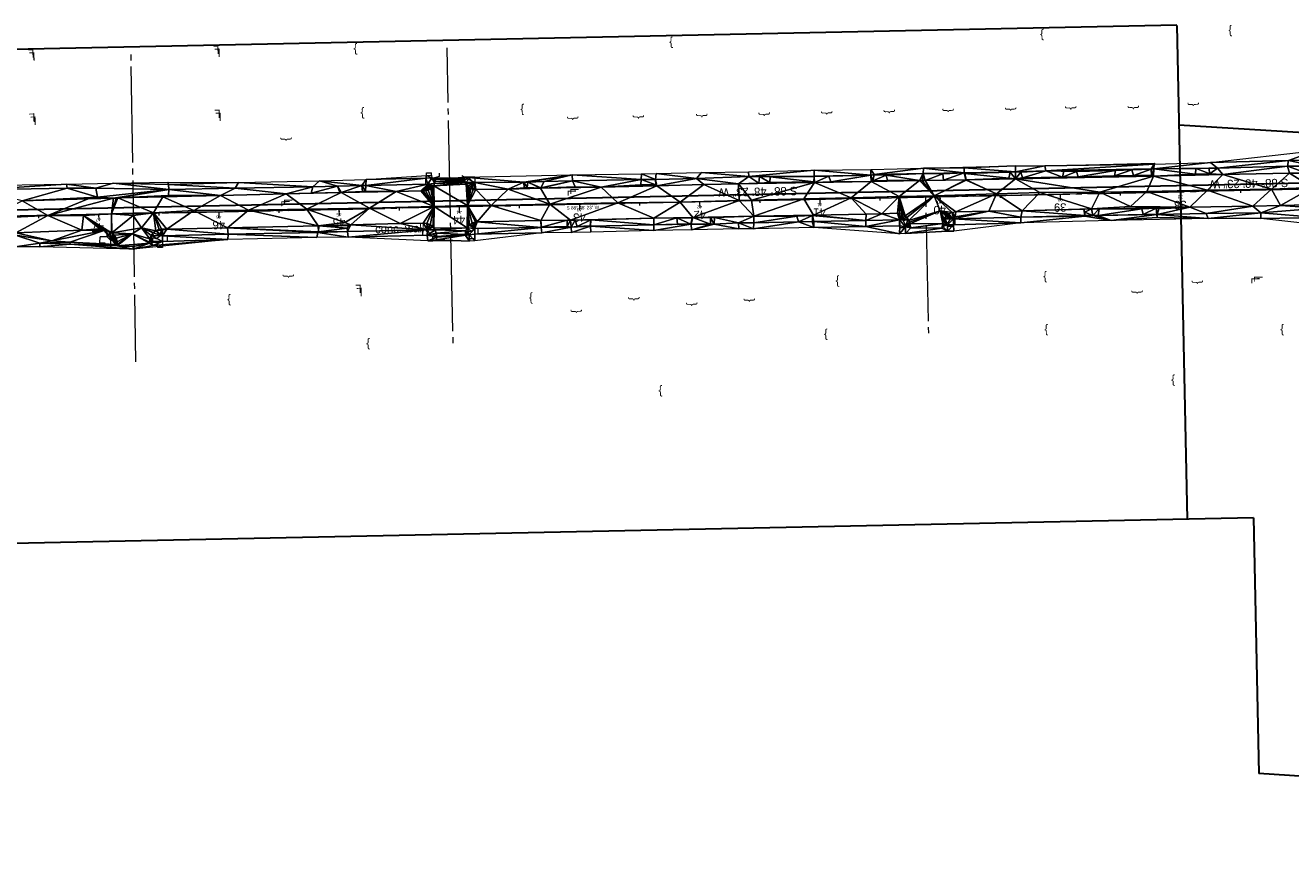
# Model space of a CAD drawing. Extents: x 2399984 to 2508823, y 556481 to 592637.
# Tile 58 of 158: x 2444051 to 2445104, y 557807 to 558490. Entities that reach past the tile are written whole.
import ezdxf
from ezdxf.enums import TextEntityAlignment as Align

# ---------------------------------------------------------------- set-up
doc = ezdxf.new("R2010")
doc.units = 0
doc.header["$MEASUREMENT"] = 0
for name, pattern in [('cl20', [100, 5, -5, 80, -5, 5]), ('cl50', [100, 7.5, -7.5, 70, -7.5, 7.5]), ('DGN Style 3', [206.553444, 147.538174, -59.01527])]:
    doc.linetypes.add(name, pattern=pattern)
for name, color, linetype, lineweight in [('DT_X_Triangles', 91, 'Continuous', 0), ('DV_X_Text', 7, 'Continuous', 0), ('GE_P_CL_20', 7, 'cl20', 13), ('GE_P_CL_50', 7, 'cl50', 13), ('PV_P_Curb_Ramp', 120, 'Continuous', 13), ('PV_X_EOP', 7, 'DGN Style 3', 0), ('RW_X_CL_20', 6, 'cl20', 0), ('SV_X_Text', 7, 'Continuous', 0)]:
    doc.layers.add(name, color=color, linetype=linetype, lineweight=lineweight)
doc.layers.add('SC_Scratch1', color=7, linetype='Continuous', lineweight=0, plot=False)
doc.layers.add('SC_Scratch2', color=7, linetype='Continuous', lineweight=0, plot=False)
doc.styles.add('Slanted-Normal LS 0.50', font='font31.shx', dxfattribs={"height": 0.14})
doc.styles.add('Style-font31', font='font31.shx')

msp = doc.modelspace()

# ---------------------------------------------------------------- linework, layer by layer
at = {"layer": 'GE_P_CL_20'}
msp.add_line((2445148.9, 558354.3), (2443880.1, 558327.8), dxfattribs=at)
at = {"layer": 'GE_P_CL_20', "linetype": 'Continuous'}
for p, q in [((2444861.8, 558348.3), (2444861.8, 558346.3)), ((2444911.8, 558349.3), (2444911.8, 558347.3)), ((2444961.8, 558350.4), (2444961.8, 558348.4)), ((2445011.8, 558351.4), (2445011.8, 558349.4)), ((2445061.8, 558352.4), (2445061.8, 558350.4)), ((2444361.9, 558337.9), (2444362, 558335.9)), ((2444411.9, 558338.9), (2444411.9, 558336.9)), ((2444461.9, 558339.9), (2444461.9, 558337.9)), ((2444511.9, 558341), (2444511.9, 558339)), ((2444561.9, 558342), (2444561.9, 558340)), ((2444611.9, 558343.1), (2444611.9, 558341.1)), ((2444661.8, 558344.1), (2444661.9, 558342.1)), ((2444711.8, 558345.2), (2444711.9, 558343.2)), ((2444761.8, 558346.2), (2444761.9, 558344.2)), ((2444811.8, 558347.2), (2444811.9, 558345.2)), ((2444062, 558331.6), (2444062, 558329.6)), ((2444112, 558332.7), (2444112, 558330.7)), ((2444162, 558333.7), (2444162, 558331.7)), ((2444211.9, 558334.7), (2444212, 558332.7)), ((2444261.9, 558335.8), (2444262, 558333.8)), ((2444311.9, 558336.8), (2444312, 558334.8))]:
    msp.add_line(p, q, dxfattribs=at)
at = {"layer": 'GE_P_CL_50'}
msp.add_line((2445148.9, 558354.3), (2443880.1, 558327.8), dxfattribs=at)
at = {"layer": 'GE_P_CL_50', "linetype": 'Continuous'}
for p, q in [((2444911.8, 558349.3), (2444911.9, 558344.3)), ((2445011.8, 558351.4), (2445011.9, 558346.4)), ((2444411.9, 558338.9), (2444412, 558333.9)), ((2444511.9, 558341), (2444512, 558336)), ((2444611.9, 558343.1), (2444612, 558338.1)), ((2444711.8, 558345.2), (2444711.9, 558340.2)), ((2444811.8, 558347.2), (2444811.9, 558342.2)), ((2444112, 558332.7), (2444112.1, 558327.7)), ((2444211.9, 558334.7), (2444212, 558329.7)), ((2444311.9, 558336.8), (2444312, 558331.8))]:
    msp.add_line(p, q, dxfattribs=at)
at = {"layer": 'PV_P_Curb_Ramp'}
for p, q in [((2444384.3, 558363.1), (2444384, 558362.8)), ((2444384, 558362.8), (2444384, 558357.8)), ((2444384.7, 558365), (2444384.3, 558363.1)), ((2444384.7, 558365), (2444384.8, 558367.1)), ((2444384.8, 558367.1), (2444389, 558367.1)), ((2444386.1, 558359.1), (2444388.8, 558362.1)), ((2444386.1, 558359.1), (2444390.2, 558355.5)), ((2444386.1, 558359.1), (2444387, 558353.1)), ((2444388.8, 558362.1), (2444392.2, 558363.1)), ((2444388.8, 558362.1), (2444391.8, 558359.4)), ((2444389, 558365.1), (2444389, 558367.1)), ((2444389, 558365.1), (2444389.3, 558363.1)), ((2444389.3, 558363.1), (2444392.2, 558363.1)), ((2444391.6, 558358.5), (2444392.3, 558361.9)), ((2444392.3, 558361.9), (2444392.2, 558363.1)), ((2444424.9, 558363.7), (2444415.9, 558363.5)), ((2444415.9, 558361.1), (2444415.9, 558363.5)), ((2444420.4, 558362.4), (2444415.9, 558361.1)), ((2444420.4, 558362.4), (2444417, 558358.7)), ((2444423.3, 558359.7), (2444419.4, 558355.5)), ((2444420.4, 558362.4), (2444423.3, 558359.7)), ((2444423.3, 558359.7), (2444422.9, 558353.6)), ((2444425, 558359), (2444424.6, 558353.2)), ((2444424.9, 558363.7), (2444425, 558359)), ((2444384, 558357.8), (2444385.7, 558357.8)), ((2444385.7, 558357.8), (2444385.7, 558352.6)), ((2444778.1, 558323.2), (2444778.1, 558328.2)), ((2444782, 558328.1), (2444778.1, 558328.2)), ((2444783.6, 558330.8), (2444781.5, 558327.2)), ((2444781.5, 558327.2), (2444785, 558329.2)), ((2444783.3, 558323.6), (2444781.5, 558327.2)), ((2444814.8, 558327.7), (2444818, 558325.4)), ((2444816.8, 558331.2), (2444820.3, 558328.7)), ((2444820.3, 558328.7), (2444818, 558325.4)), ((2444820.3, 558328.7), (2444819.3, 558333.1)), ((2444824.4, 558329.1), (2444820.3, 558328.9)), ((2444824.4, 558324.1), (2444824.4, 558329.1)), ((2444119.1, 558313.9), (2444119, 558319)), ((2444119.1, 558313.9), (2444122.6, 558317.5)), ((2444159.8, 558312.4), (2444156.9, 558316.7)), ((2444163.1, 558314.6), (2444160.1, 558319.2)), ((2444163.1, 558314.6), (2444164.2, 558320.3)), ((2444165.4, 558320.3), (2444164.2, 558320.3)), ((2444165.4, 558314.9), (2444165.4, 558320.3)), ((2444381.7, 558319.7), (2444385.2, 558320.2)), ((2444381.7, 558315.1), (2444381.7, 558319.7)), ((2444385.8, 558324.8), (2444385.2, 558320.2)), ((2444385.2, 558320.2), (2444386.3, 558324.6)), ((2444385.2, 558320.2), (2444389.4, 558322.7)), ((2444387.2, 558316.8), (2444385.2, 558320.2)), ((2444387.2, 558316.8), (2444391.9, 558319.6)), ((2444387.2, 558316.8), (2444393.2, 558315.2)), ((2444422.1, 558318.4), (2444417.2, 558317.7)), ((2444422.1, 558318.4), (2444418.4, 558321.2)), ((2444424.6, 558321.6), (2444421.1, 558324.2)), ((2444424.6, 558321.6), (2444422.1, 558318.4)), ((2444424.6, 558321.6), (2444424, 558325.8)), ((2444424.8, 558321), (2444424.9, 558326)), ((2444427.8, 558321), (2444424.8, 558321)), ((2444427.7, 558316.3), (2444427.8, 558321)), ((2444778.4, 558323.2), (2444778.1, 558323.2)), ((2444778.4, 558321.8), (2444778.4, 558323.2)), ((2444778.4, 558321.8), (2444783.3, 558321.8)), ((2444783.3, 558323.6), (2444786.7, 558325.6)), ((2444783.3, 558323.6), (2444787, 558322.4)), ((2444783.3, 558321.8), (2444783.3, 558322.3)), ((2444783.3, 558322.3), (2444787, 558322.4)), ((2444818, 558325.4), (2444814.1, 558324.5)), ((2444814.8, 558323.7), (2444814.1, 558324.5)), ((2444818, 558323.9), (2444814.8, 558323.7)), ((2444818, 558322.5), (2444818, 558323.9)), ((2444823.1, 558322.5), (2444818, 558322.5)), ((2444824.4, 558324.1), (2444823, 558324)), ((2444823, 558324), (2444823.1, 558322.5)), ((2444113.1, 558309), (2444113.2, 558314)), ((2444113.1, 558309), (2444117.1, 558309)), ((2444119.1, 558313.9), (2444113.2, 558314)), ((2444117.1, 558309), (2444117.1, 558305)), ((2444122, 558311.2), (2444119.1, 558313.9)), ((2444122, 558311.2), (2444121.9, 558304.9)), ((2444122, 558311.2), (2444125.4, 558314.7)), ((2444122, 558311.2), (2444127.1, 558311.2)), ((2444159.8, 558312.4), (2444154.9, 558313.4)), ((2444157.1, 558309.1), (2444157, 558313)), ((2444161, 558309.1), (2444157.1, 558309.1)), ((2444163.1, 558314.6), (2444159.8, 558312.4)), ((2444161, 558309.1), (2444161.1, 558305.1)), ((2444169.3, 558310.3), (2444165, 558310.2)), ((2444165, 558310.2), (2444165.1, 558305.1)), ((2444169.4, 558315), (2444165.4, 558314.9)), ((2444169.3, 558310.3), (2444169.4, 558315)), ((2444385.4, 558315.2), (2444381.7, 558315.1)), ((2444385.5, 558314.7), (2444385.4, 558315.2)), ((2444385.7, 558310.7), (2444385.5, 558314.7)), ((2444385.7, 558310.7), (2444390.1, 558310.7)), ((2444390.1, 558314.7), (2444393.2, 558314.7)), ((2444390.1, 558310.7), (2444390.1, 558314.7)), ((2444420.2, 558316.3), (2444417, 558316.3)), ((2444420.4, 558312.3), (2444420.2, 558316.3)), ((2444424.8, 558312.3), (2444420.4, 558312.3)), ((2444427.7, 558316.3), (2444424.8, 558316.3)), ((2444424.8, 558312.3), (2444424.8, 558316.3)), ((2444117.1, 558305), (2444121.9, 558304.9)), ((2444165.1, 558305.1), (2444161.1, 558305.1))]:
    msp.add_line(p, q, dxfattribs=at)
at = {"layer": 'PV_P_Curb_Ramp', "extrusion": (0, 0, -1)}
for centre, radius, start, end in [((-2444420.7, 558361.7), 4.78, 318.4903, 352.8116), ((-2444382.9, 558361.9), 9.66, 219.9049, 253.281), ((-2444475.6, 558400.2), 71.8, 321.5047, 324.606), ((-2444425.3, 558362), 8.77, 274.5057, 312.0428)]:
    msp.add_arc(centre, radius, start, end, dxfattribs=at)
at = {"layer": 'PV_P_Curb_Ramp'}
for centre, radius, start, end in [((2444383.7, 558360.4), 8.17, 324.4584, 346.2653), ((2444775.7, 558322.7), 11.3, 358.464, 45.666), ((2444824.3, 558324.3), 10.1, 119.575, 178.8831), ((2444116.5, 558308.4), 11, 15.2584, 76.8594), ((2444164.7, 558310), 10.3, 92.246, 160.8209), ((2444382.3, 558314.5), 10.9, 1.4581, 71.0175), ((2444427.3, 558316.1), 10.2, 103.128, 178.7055)]:
    msp.add_arc(centre, radius, start, end, dxfattribs=at)
at = {"layer": 'PV_X_EOP'}
for p, q in [((2444395.4, 558364), (2444391.3, 558363)), ((2444395.4, 558366.9), (2444395.4, 558364)), ((2444414.1, 558365), (2444416.3, 558363.5))]:
    msp.add_line(p, q, dxfattribs=at)
at = {"layer": 'RW_X_CL_20'}
for p, q in [((2444138.7, 558465.7), (2444142.7, 558210.1)), ((2444406.9, 558225.6), (2444401.8, 558471)), ((2443880.1, 558327.8), (2445148.9, 558354.3)), ((2444802.5, 558233.8), (2444800.1, 558347))]:
    msp.add_line(p, q, dxfattribs=at)
at = {"layer": 'SC_Scratch1', "color": 4, "lineweight": 30}
for p, q in [((2445008.9, 558489.9), (2443632, 558461.2)), ((2445008.9, 558489.7), (2445017.4, 558079.2)), ((2446097.2, 558340.6), (2445010.6, 558406.7)), ((2445072.7, 558080.3), (2443640.5, 558050.5)), ((2445072.7, 558080.3), (2445077.1, 557867.5)), ((2446076.4, 557806.7), (2445077.1, 557867.5))]:
    msp.add_line(p, q, dxfattribs=at)
at = {"layer": 'SC_Scratch2', "color": 4, "linetype": 'Continuous', "lineweight": 30}
msp.add_line((2445148.8, 558359.3), (2443880, 558332.8), dxfattribs=at)

# ---------------------------------------------------------------- texts
at = {"layer": 'DV_X_Text', "style": 'Slanted-Normal LS 0.50'}
for s, rotation, p in [('}', 181.1936, (2444896.7, 558481.3)), ('}', 181.1936, (2445053.3, 558484.6)), ('}', 181.1936, (2444325.6, 558469.4)), ('}', 181.1936, (2444588.2, 558474.9)), ('L', 181.1936, (2444056, 558466.3)), ('L', 181.1936, (2444056.8, 558463.8)), ('L', 181.1936, (2444209.9, 558469.5)), ('L', 181.1936, (2444210.8, 558467)), ('}', 181.1936, (2444464.4, 558419)), ('}', 271.1936, (2444921.5, 558421.2)), ('}', 271.1936, (2444973.5, 558421.5)), ('}', 271.1936, (2445023.4, 558424.1)), ('L', 181.1936, (2444056.8, 558413)), ('L', 181.1936, (2444057.7, 558410.5)), ('L', 181.1936, (2444210.8, 558416.2)), ('L', 181.1936, (2444211.6, 558413.7)), ('}', 181.1936, (2444331.4, 558416.2)), ('}', 271.1936, (2444507.2, 558412.6)), ('}', 271.1936, (2444561.9, 558413.7)), ('}', 271.1936, (2444614.6, 558414.8)), ('}', 271.1936, (2444666.5, 558415.9)), ('}', 271.1936, (2444718.5, 558417)), ('}', 271.1936, (2444770.5, 558418.1)), ('}', 271.1936, (2444819.5, 558419.1)), ('}', 271.1936, (2444871.5, 558420.2)), ('}', 271.1936, (2444268.8, 558395.2)), ('L', 271.1936, (2444505.7, 558350.6)), ('L', 271.1936, (2444507.9, 558351.9)), ('L', 271.1936, (2444267.4, 558341.8)), ('L', 271.1936, (2444269.7, 558343.1)), ('}', 271.1936, (2444270.7, 558281.3)), ('}', 181.1936, (2444726.6, 558276.3)), ('}', 181.1936, (2444899.3, 558279.9)), ('}', 271.1936, (2445026.8, 558276.2)), ('L', 271.1936, (2445074.4, 558277.7)), ('L', 271.1936, (2445076.7, 558279)), ('}', 181.1936, (2444220.5, 558260.8)), ('L', 181.1936, (2444328.2, 558270.6)), ('L', 181.1936, (2444329, 558268)), ('}', 181.1936, (2444471.6, 558262.2)), ('}', 271.1936, (2444976.7, 558268)), ('}', 271.1936, (2444558.1, 558262.4)), ('}', 271.1936, (2444606.2, 558257.9)), ('}', 271.1936, (2444654.1, 558261.3)), ('}', 271.1936, (2444510.2, 558252)), ('}', 181.1936, (2444716.9, 558232)), ('}', 181.1936, (2444900.3, 558235.8)), ('}', 181.1936, (2445096.5, 558235.8)), ('}', 181.1936, (2444336.2, 558224.1)), ('}', 181.1936, (2445005.8, 558193.9)), ('}', 181.1936, (2444579.3, 558185))]:
    msp.add_text(s, height=7, rotation=rotation, dxfattribs=at).set_placement(p, align=Align.MIDDLE_CENTER)
at = {"layer": 'GE_P_CL_20', "linetype": 'Continuous', "style": 'Style-font31'}
for s, p in [('38', (2445011.7, 558348.4)), ('43', (2444511.9, 558338)), ('42', (2444611.9, 558340.1)), ('41', (2444711.7, 558342.1)), ('40', (2444811.7, 558344.2)), ('39', (2444911.8, 558346.3)), ('47', (2444111.7, 558329.6)), ('46', (2444211.9, 558331.7)), ('45', (2444311.9, 558333.8)), ('44', (2444411.8, 558335.9))]:
    msp.add_text(s, height=2.8, rotation=181.1936, dxfattribs=at).set_placement(p, align=Align.CENTER)
msp.add_text('S 88%%d 48\' 23" W', height=2.8, rotation=1.1936, dxfattribs=at).set_placement((2444514.7, 558339.6), align=Align.TOP_CENTER)
at = {"layer": 'GE_P_CL_50', "linetype": 'Continuous', "style": 'Style-font31'}
for p in [(2445068.9, 558354.7), (2444660.5, 558347.9)]:
    msp.add_text('S 88%%d 48\' 23" W', height=7, rotation=181.1936, dxfattribs=at).set_placement(p, align=Align.TOP_CENTER)
for s, p in [('40', (2444811.6, 558339.7)), ('39', (2444911.8, 558341.8)), ('38', (2445011.7, 558343.9)), ('46', (2444211.9, 558327.2)), ('45', (2444311.9, 558329.3)), ('44', (2444411.7, 558331.4)), ('43', (2444511.9, 558333.5)), ('42', (2444612, 558335.6)), ('41', (2444711.5, 558337.6)), ('47', (2444111.2, 558325.1))]:
    msp.add_text(s, height=7, rotation=181.1936, dxfattribs=at).set_placement(p, align=Align.CENTER)
at = {"layer": 'SV_X_Text', "style": 'Slanted-Normal LS 0.50'}
msp.add_text('conc. walk', height=7, rotation=1.2423, dxfattribs=at).set_placement((2444342, 558316.9))

# ---------------------------------------------------------------- meshes
at = {"layer": 'DT_X_Triangles'}
mesh = msp.add_polyface(dxfattribs=at)
corners = [(2445033.3, 558333.3), (2445072.1, 558339.5), (2445078.7, 558333.9), (2445034.4, 558352.8), (2445087.7, 558353.7), (2445034.8, 558329.1), (2445078.7, 558329.2), (2445036.8, 558375.8), (2445124.9, 558385.7), (2445101.7, 558377.3), (2445042.7, 558371.1), (2445100.9, 558372.6), (2445047.2, 558365.8), (2445102.7, 558367), (2445095, 558340), (2445126.1, 558330.1), (2445127.4, 558337.9), (2445124, 558337.5), (2445126.2, 558323.9), (2445121.7, 558355), (2445117.9, 558340.5), (2445124.5, 558372.8), (2445117.1, 558367), (2445125, 558377.9), (2445118.5, 558367.2), (2445119.7, 558366.9), (2445120.6, 558341.4), (2445118.4, 558340.6), (2445118.9, 558340.6), (2445119.5, 558367.2), (2445120.1, 558340.8), (2445120.5, 558367.1), (2445121.4, 558340.9), (2445122.4, 558340.8), (2445121.6, 558367.2), (2445121.9, 558340.9)]
mesh.append_faces([[corners[k] for k in face] for face in [(0, 1, 2), (3, 4, 1), (5, 2, 6), (7, 8, 9), (7, 9, 10), (10, 9, 11), (10, 11, 12), (12, 13, 4), (12, 11, 13), (1, 14, 2), (1, 4, 14), (2, 15, 6), (2, 14, 16), (2, 16, 17), (2, 17, 15), (6, 15, 18), (4, 19, 14), (4, 13, 19), (14, 19, 20), (14, 20, 16), (11, 21, 22), (11, 22, 13), (11, 9, 21), (9, 8, 23), (9, 23, 21), (13, 22, 19), (22, 24, 25), (22, 25, 19), (22, 21, 24), (20, 19, 26), (20, 26, 27), (20, 27, 16), (27, 26, 28), (24, 21, 29), (24, 29, 25), (28, 26, 30), (29, 31, 25), (25, 31, 19), (30, 26, 32), (30, 32, 33), (31, 34, 19), (26, 35, 32)]])
mesh = msp.add_polyface(dxfattribs=at)
corners = [(2444644.3, 558358), (2444661.2, 558358.5), (2444707.5, 558359), (2444655.2, 558344.5), (2444652.7, 558368), (2444707.1, 558369.3), (2444652.9, 558364), (2444661.6, 558364), (2444707.3, 558364.5), (2444698.5, 558345.6), (2444656.9, 558331), (2444656.8, 558320.7), (2444694.3, 558326.4), (2444706.8, 558321.8), (2444656.9, 558325.5), (2444694.3, 558326.5), (2444692.9, 558331), (2444706.7, 558332.1), (2444670.4, 558359), (2444670.6, 558363.8), (2444707.3, 558364.2), (2444706.8, 558359.7), (2444705.9, 558331.6), (2444705.7, 558326.8), (2444705.6, 558326.7), (2444738, 558346.5), (2444706.8, 558326.8), (2444750.1, 558327.6), (2444750.3, 558322.6), (2444754.2, 558365.3), (2444719.5, 558364.4), (2444721.1, 558359.8)]
mesh.append_faces([[corners[k] for k in face] for face in [(0, 1, 2), (0, 2, 3), (4, 5, 6), (6, 7, 1), (6, 5, 8), (6, 8, 7), (3, 9, 10), (3, 2, 9), (11, 12, 13), (11, 14, 15), (11, 15, 12), (14, 10, 16), (14, 16, 15), (10, 9, 17), (10, 17, 16), (1, 7, 18), (1, 18, 2), (7, 19, 18), (7, 8, 20), (7, 20, 19), (18, 19, 21), (18, 21, 2), (19, 20, 21), (16, 17, 22), (16, 22, 15), (15, 23, 12), (15, 22, 23), (12, 23, 24), (12, 24, 13), (9, 25, 17), (9, 2, 25), (24, 26, 13), (24, 23, 26), (23, 22, 26), (22, 17, 27), (22, 27, 26), (13, 26, 28), (21, 20, 2), (5, 29, 8), (20, 8, 30), (20, 30, 2), (2, 30, 31)]])
mesh = msp.add_polyface(dxfattribs=at)
corners = [(2444706.7, 558332.1), (2444738, 558346.5), (2444750.5, 558332.9), (2444750.1, 558327.6), (2444706.8, 558321.8), (2444750.3, 558322.6), (2444778.2, 558316.5), (2444706.8, 558326.8), (2444707.1, 558369.3), (2444754.4, 558370), (2444754.2, 558365.3), (2444707.3, 558364.5), (2444719.5, 558364.4), (2444707.5, 558359), (2444721.1, 558359.8), (2444754.6, 558360.1), (2444763.5, 558333.2), (2444777.9, 558347.5), (2444778.1, 558328.2), (2444778.4, 558323.2), (2444757.1, 558365.4), (2444756, 558360.4), (2444757.2, 558365.7), (2444798.1, 558371.1), (2444768.3, 558360.8), (2444794.9, 558360.9), (2444767, 558365.2), (2444797.9, 558366.6), (2444776.5, 558333.5), (2444778.3, 558333.3), (2444782.8, 558331.5), (2444781.3, 558332.5), (2444780.1, 558332.9), (2444783.3, 558322.3)]
mesh.append_faces([[corners[k] for k in face] for face in [(0, 1, 2), (0, 2, 3), (4, 5, 6), (7, 3, 5), (8, 9, 10), (11, 10, 12), (13, 14, 15), (13, 15, 1), (12, 10, 14), (14, 10, 15), (1, 16, 2), (1, 15, 17), (1, 17, 16), (3, 18, 5), (3, 2, 16), (3, 16, 18), (5, 19, 6), (5, 18, 19), (10, 20, 21), (10, 21, 15), (10, 9, 22), (10, 22, 20), (9, 23, 22), (15, 21, 24), (15, 24, 25), (15, 25, 17), (21, 26, 24), (21, 20, 26), (20, 22, 27), (20, 27, 26), (16, 28, 18), (16, 17, 28), (26, 25, 24), (28, 17, 29), (28, 29, 18), (17, 30, 31), (17, 31, 32), (17, 32, 29), (18, 33, 19), (18, 29, 32), (18, 32, 31), (6, 19, 33)]])
mesh = msp.add_polyface(dxfattribs=at)
corners = [(2444757.2, 558365.7), (2444798.1, 558371.1), (2444797.9, 558366.6), (2444767, 558365.2), (2444794.9, 558360.9), (2444777.9, 558347.5), (2444807, 558348.1), (2444782.8, 558331.5), (2444778.1, 558328.2), (2444781.3, 558332.5), (2444784.2, 558330.1), (2444785.1, 558328), (2444783.3, 558322.3), (2444778.2, 558316.5), (2444783.3, 558316.8), (2444787.5, 558321.4), (2444813.5, 558321.1), (2444818, 558318.6), (2444786.6, 558326.2), (2444786.8, 558324.8), (2444786.9, 558323.9), (2444786.5, 558322.5), (2444786, 558327.6), (2444811.9, 558335.5), (2444787, 558323.1), (2444787, 558322.4), (2444814.1, 558324.9), (2444795.5, 558360.8), (2444797.2, 558360.3), (2444797.6, 558360.8), (2444799.6, 558360.9), (2444814.2, 558366.2)]
mesh.append_faces([[corners[k] for k in face] for face in [(0, 1, 2), (3, 2, 4), (5, 4, 6), (5, 6, 7), (8, 9, 7), (8, 7, 10), (8, 10, 11), (8, 11, 12), (13, 12, 14), (7, 6, 10), (14, 12, 15), (14, 15, 16), (14, 16, 17), (12, 11, 18), (12, 18, 19), (12, 19, 20), (12, 20, 21), (12, 21, 15), (10, 6, 22), (10, 22, 11), (11, 22, 18), (22, 6, 23), (22, 23, 18), (21, 24, 25), (21, 25, 15), (21, 20, 24), (18, 23, 19), (19, 26, 15), (19, 15, 20), (19, 23, 26), (20, 15, 24), (24, 15, 25), (15, 26, 16), (4, 2, 27), (4, 27, 28), (4, 28, 6), (27, 29, 28), (27, 2, 29), (28, 29, 30), (28, 30, 6), (29, 2, 30), (2, 31, 30)]])
mesh = msp.add_polyface(dxfattribs=at)
corners = [(2444783.3, 558316.8), (2444818, 558318.6), (2444823.4, 558318.6), (2444797.9, 558366.6), (2444832, 558367.1), (2444814.2, 558366.2), (2444798.1, 558371.1), (2444831.9, 558371.2), (2444799.6, 558360.9), (2444814.9, 558361.1), (2444833.3, 558361.4), (2444807, 558348.1), (2444824.9, 558334.6), (2444822, 558334.2), (2444811.9, 558335.5), (2444833.7, 558361.1), (2444859, 558349.7), (2444819.1, 558333), (2444818, 558332.3), (2444817, 558331.4), (2444815.4, 558329.1), (2444814.5, 558327), (2444814.1, 558324.9), (2444813.5, 558321.1), (2444814.2, 558323.6), (2444814.2, 558322.4), (2444818, 558323.9), (2444814.8, 558323.7), (2444816.2, 558328.8), (2444823, 558329), (2444823, 558324), (2444824.4, 558330.6), (2444832.4, 558366.5)]
mesh.append_faces([[corners[k] for k in face] for face in [(0, 1, 2), (3, 4, 5), (3, 6, 4), (6, 7, 4), (8, 5, 9), (8, 9, 10), (8, 10, 11), (11, 12, 13), (11, 13, 14), (11, 10, 15), (11, 16, 12), (14, 13, 17), (14, 17, 18), (14, 18, 19), (14, 19, 20), (14, 20, 21), (14, 21, 22), (23, 24, 25), (23, 25, 1), (23, 22, 24), (22, 26, 27), (22, 27, 24), (22, 21, 26), (24, 27, 25), (5, 4, 9), (25, 27, 26), (25, 26, 1), (21, 28, 26), (21, 20, 28), (9, 4, 10), (20, 19, 28), (28, 29, 26), (28, 19, 29), (19, 18, 29), (18, 17, 29), (1, 30, 2), (1, 26, 30), (26, 29, 30), (17, 13, 29), (13, 12, 31), (13, 31, 29), (4, 32, 10)]])
mesh = msp.add_polyface(dxfattribs=at)
corners = [(2444798.1, 558371.1), (2444874.6, 558373), (2444831.9, 558371.2), (2444807, 558348.1), (2444833.7, 558361.1), (2444859, 558349.7), (2444823, 558324), (2444879, 558325.5), (2444823.4, 558318.6), (2444823, 558329), (2444824.4, 558330.6), (2444852.5, 558335.2), (2444879.1, 558330.2), (2444824.9, 558334.6), (2444874.8, 558368.1), (2444832, 558367.1), (2444870.1, 558367.7), (2444832.4, 558366.5), (2444869, 558362.8), (2444833.6, 558361.4), (2444833.3, 558361.4), (2444874.7, 558362.3), (2444880.1, 558335.7), (2444894.8, 558350.8), (2444899.2, 558373.1), (2444879.1, 558367.6), (2444880.6, 558363.1), (2444926.7, 558363.8), (2444944.8, 558351.1), (2444899.8, 558368.7), (2444932.4, 558331.1), (2444932.4, 558331.6), (2444937.8, 558337.2), (2444913.8, 558363.7), (2444914.9, 558368.5), (2444925.3, 558368.4)]
mesh.append_faces([[corners[k] for k in face] for face in [(0, 1, 2), (3, 4, 5), (6, 7, 8), (6, 9, 7), (9, 10, 11), (9, 11, 12), (9, 12, 7), (10, 13, 11), (13, 5, 11), (2, 1, 14), (2, 14, 15), (15, 16, 17), (15, 14, 16), (17, 18, 19), (17, 19, 20), (17, 16, 18), (20, 19, 4), (19, 5, 4), (19, 18, 21), (19, 21, 5), (11, 5, 22), (11, 22, 12), (5, 23, 22), (5, 21, 23), (18, 16, 21), (16, 14, 21), (1, 24, 14), (21, 14, 25), (21, 25, 26), (21, 26, 27), (21, 28, 23), (14, 24, 29), (14, 29, 25), (7, 12, 30), (12, 22, 31), (12, 31, 30), (25, 29, 26), (22, 23, 32), (26, 29, 33), (26, 33, 27), (29, 34, 33), (29, 35, 34)]])
mesh = msp.add_polyface(dxfattribs=at)
corners = [(2444874.7, 558362.3), (2444926.7, 558363.8), (2444989.5, 558364.4), (2444944.8, 558351.1), (2444879, 558325.5), (2444932.4, 558331.1), (2444954.2, 558327.4), (2444880.1, 558335.7), (2444931.5, 558336.9), (2444932.4, 558331.6), (2444937.8, 558337.2), (2444894.8, 558350.8), (2444899.2, 558373.1), (2444990.3, 558375.2), (2444990, 558374.5), (2444899.8, 558368.7), (2444987.4, 558370.5), (2444987.4, 558370.3), (2444971.5, 558369.8), (2444957.8, 558369.2), (2444925.3, 558368.4), (2444913.8, 558363.7), (2444914.9, 558368.5), (2444957.1, 558364.8), (2444972.8, 558365), (2444987.8, 558364.9), (2444932.3, 558334.5), (2444939.1, 558331.7), (2444991.7, 558337.8), (2444944.2, 558337.1), (2444970.2, 558339.2), (2444943.3, 558331.8), (2444943.3, 558331.8), (2444979.8, 558337.2), (2444980.8, 558332.5), (2444992.2, 558332.6), (2444984, 558351.7)]
mesh.append_faces([[corners[k] for k in face] for face in [(0, 1, 2), (0, 2, 3), (4, 5, 6), (7, 8, 9), (7, 10, 8), (11, 3, 10), (12, 13, 14), (12, 14, 15), (15, 14, 16), (15, 16, 17), (15, 17, 18), (15, 18, 19), (15, 19, 20), (21, 20, 1), (21, 22, 20), (20, 19, 1), (1, 19, 23), (1, 23, 24), (1, 24, 25), (1, 25, 2), (8, 10, 26), (8, 26, 9), (26, 10, 27), (26, 27, 9), (9, 27, 5), (5, 27, 6), (10, 28, 29), (10, 29, 27), (10, 3, 30), (10, 30, 28), (27, 31, 32), (27, 32, 6), (27, 29, 31), (32, 31, 6), (31, 29, 33), (31, 33, 34), (31, 34, 35), (31, 35, 6), (29, 28, 33), (3, 36, 30), (23, 19, 18), (23, 18, 24)]])
mesh = msp.add_polyface(dxfattribs=at)
corners = [(2444944.8, 558351.1), (2444989.5, 558364.4), (2444984, 558351.7), (2444954.2, 558327.4), (2444992.2, 558332.6), (2444992.6, 558329.9), (2445034.8, 558329.1), (2444970.2, 558339.2), (2445019.7, 558338.6), (2444991.7, 558337.8), (2444971.5, 558369.8), (2444987.4, 558370.3), (2444972.8, 558365), (2444987.8, 558364.9), (2444979.8, 558337.2), (2444980.8, 558332.5), (2445034.4, 558352.8), (2444987.4, 558370.5), (2444990, 558374.5), (2444989.6, 558370.4), (2445024, 558366), (2445047.2, 558365.8), (2445025, 558370.7), (2445036.8, 558375.8), (2445042.7, 558371.1), (2445035.5, 558371), (2444993.9, 558337.3), (2444992.5, 558332.6), (2444992.5, 558332.4), (2445033.3, 558333.3), (2445072.1, 558339.5), (2445036.3, 558366.3), (2445078.7, 558333.9), (2445087.7, 558353.7)]
mesh.append_faces([[corners[k] for k in face] for face in [(0, 1, 2), (3, 4, 5), (3, 5, 6), (7, 2, 8), (7, 8, 9), (10, 11, 12), (12, 11, 13), (14, 9, 15), (15, 9, 4), (2, 1, 16), (2, 16, 8), (17, 18, 19), (17, 19, 11), (11, 19, 13), (13, 19, 1), (1, 19, 20), (1, 20, 21), (1, 21, 16), (19, 22, 20), (19, 18, 23), (19, 23, 24), (19, 24, 25), (19, 25, 22), (9, 8, 26), (9, 26, 4), (4, 27, 28), (4, 28, 5), (4, 26, 27), (28, 27, 5), (27, 26, 8), (27, 8, 29), (27, 29, 6), (27, 6, 5), (8, 30, 29), (8, 16, 30), (20, 22, 31), (20, 31, 21), (22, 25, 31), (29, 32, 6), (16, 21, 33), (25, 24, 31), (31, 24, 21)]])
mesh = msp.add_polyface(dxfattribs=at)
corners = [(2444124.1, 558358.5), (2444169.7, 558359.3), (2444170.1, 558357.6), (2444170.3, 558353.2), (2444127.9, 558346.4), (2444170, 558348.4), (2444165.5, 558347.2), (2444140.6, 558303.6), (2444157.1, 558306.7), (2444219.6, 558311.6), (2444147.7, 558321.4), (2444157.6, 558334), (2444159.6, 558319), (2444157.7, 558317.5), (2444157.4, 558317.2), (2444155.6, 558315), (2444154.4, 558309.4), (2444155.7, 558310.2), (2444154.4, 558308.6), (2444154.6, 558312.3), (2444165.1, 558314.9), (2444165, 558310.2), (2444191.3, 558335.9), (2444168.7, 558320.4), (2444164.2, 558320.3), (2444162.3, 558320), (2444164, 558319.4), (2444219.7, 558316.3), (2444213.3, 558348.3), (2444219.3, 558321.5), (2444228.4, 558359.2), (2444225.6, 558354.4)]
mesh.append_faces([[corners[k] for k in face] for face in [(0, 1, 2), (0, 2, 3), (4, 5, 6), (4, 3, 5), (7, 8, 9), (10, 11, 12), (10, 12, 13), (10, 13, 14), (10, 14, 15), (16, 17, 18), (16, 19, 17), (18, 17, 8), (19, 15, 17), (15, 20, 21), (15, 21, 17), (15, 14, 20), (17, 21, 8), (8, 21, 9), (14, 13, 12), (14, 12, 20), (11, 22, 23), (11, 23, 24), (11, 24, 25), (11, 25, 12), (11, 6, 22), (12, 26, 20), (12, 25, 26), (25, 24, 26), (26, 23, 20), (26, 24, 23), (21, 20, 9), (20, 23, 27), (20, 27, 9), (6, 5, 28), (6, 28, 22), (23, 22, 29), (23, 29, 27), (1, 30, 2), (5, 3, 28), (2, 31, 3), (2, 30, 31), (3, 31, 28)]])
mesh = msp.add_polyface(dxfattribs=at)
corners = [(2444191.3, 558335.9), (2444236.8, 558336.1), (2444219.3, 558321.5), (2444213.3, 558348.3), (2444225.6, 558354.4), (2444268.1, 558349.6), (2444294.9, 558318.2), (2444294.3, 558317.5), (2444219.7, 558316.3), (2444294.6, 558323.2), (2444219.6, 558311.6), (2444293.5, 558313.4), (2444228.4, 558359.2), (2444290.2, 558355.6), (2444295.6, 558360.5), (2444285.2, 558337), (2444313.7, 558350.7), (2444288.9, 558350.2), (2444337.3, 558337.7), (2444316.7, 558325.8), (2444310.7, 558356), (2444312.7, 558350.8), (2444319.5, 558313.8), (2444319.1, 558318.5), (2444321.9, 558324), (2444295.1, 558323), (2444318.7, 558321.2), (2444319, 558318.5), (2444320.4, 558323.5), (2444331, 558356.5)]
mesh.append_faces([[corners[k] for k in face] for face in [(0, 1, 2), (0, 3, 1), (3, 4, 5), (3, 5, 1), (2, 6, 7), (2, 7, 8), (2, 1, 9), (2, 9, 6), (10, 8, 11), (8, 7, 11), (4, 12, 13), (4, 13, 5), (12, 14, 13), (1, 5, 15), (1, 15, 9), (5, 16, 15), (5, 13, 17), (5, 17, 16), (15, 16, 18), (15, 18, 19), (15, 19, 9), (17, 13, 20), (17, 20, 21), (17, 21, 16), (13, 14, 20), (11, 7, 22), (7, 6, 23), (7, 23, 22), (9, 24, 25), (9, 25, 6), (9, 19, 24), (6, 25, 26), (6, 26, 27), (6, 27, 23), (25, 24, 28), (25, 28, 26), (14, 29, 20), (20, 29, 16), (20, 16, 21), (26, 24, 23), (26, 23, 27), (26, 28, 24)]])
mesh = msp.add_polyface(dxfattribs=at)
corners = [(2444295.6, 558360.5), (2444334.5, 558361.7), (2444331, 558356.5), (2444313.7, 558350.7), (2444331.4, 558351.6), (2444359.6, 558351.7), (2444337.3, 558337.7), (2444316.7, 558325.8), (2444321.9, 558324), (2444319.1, 558318.5), (2444385.6, 558319.8), (2444319.5, 558313.8), (2444385.4, 558315.2), (2444385.7, 558310.6), (2444362.7, 558324.9), (2444334.2, 558356.7), (2444334.1, 558351.8), (2444384.2, 558362.8), (2444385.7, 558357.8), (2444384.7, 558365), (2444391, 558339.2), (2444379.9, 558352.2), (2444382, 558325.4), (2444381.9, 558352.3), (2444383.8, 558352.4), (2444385, 558325), (2444385.7, 558353.5), (2444386.1, 558352.8), (2444389.3, 558363), (2444387.7, 558323.9), (2444385.8, 558324.6), (2444388.3, 558353.8)]
mesh.append_faces([[corners[k] for k in face] for face in [(0, 1, 2), (3, 2, 4), (3, 4, 5), (3, 5, 6), (7, 6, 8), (9, 10, 11), (9, 8, 10), (11, 12, 13), (11, 10, 12), (8, 6, 14), (8, 14, 10), (2, 15, 16), (2, 16, 4), (2, 1, 15), (4, 16, 5), (16, 15, 5), (15, 1, 17), (15, 17, 18), (15, 18, 5), (1, 19, 17), (6, 20, 14), (6, 5, 20), (5, 18, 21), (5, 21, 20), (14, 22, 10), (14, 20, 22), (21, 18, 23), (21, 23, 20), (23, 24, 20), (23, 18, 24), (22, 25, 10), (22, 20, 25), (24, 18, 26), (24, 26, 27), (24, 27, 20), (17, 28, 18), (17, 19, 28), (25, 29, 30), (25, 30, 10), (10, 30, 29), (26, 18, 31), (26, 31, 27)]])
mesh = msp.add_polyface(dxfattribs=at)
corners = [(2444384.7, 558365), (2444389, 558365.1), (2444389.3, 558363), (2444385, 558325), (2444391, 558339.2), (2444387.7, 558323.9), (2444385.4, 558315.2), (2444392.9, 558317.1), (2444393.2, 558314.1), (2444393.2, 558313.6), (2444385.7, 558310.6), (2444385.6, 558319.8), (2444391.8, 558319.8), (2444390, 558322.1), (2444385.7, 558357.8), (2444391.5, 558358.2), (2444390.8, 558356.3), (2444389.4, 558354.7), (2444388.3, 558353.8), (2444393, 558311.4), (2444420.5, 558310.4), (2444386.1, 558352.8), (2444391.3, 558363), (2444391.9, 558360), (2444390.9, 558321.1), (2444416.8, 558359), (2444417.7, 558357.7), (2444418.7, 558340), (2444418.5, 558321.4), (2444392.2, 558362.9), (2444392.3, 558361.9), (2444416.1, 558360.3), (2444417.4, 558318.8), (2444415.9, 558363.3), (2444415.9, 558362.3), (2444415.9, 558361.2), (2444417, 558316), (2444417.1, 558315.2)]
mesh.append_faces([[corners[k] for k in face] for face in [(0, 1, 2), (3, 4, 5), (6, 7, 8), (6, 8, 9), (6, 9, 10), (6, 11, 12), (6, 12, 7), (11, 13, 12), (11, 5, 13), (14, 2, 15), (14, 15, 16), (14, 16, 17), (14, 17, 18), (10, 9, 19), (10, 19, 20), (21, 18, 4), (5, 4, 13), (18, 17, 4), (2, 22, 23), (2, 23, 15), (17, 16, 4), (13, 4, 24), (13, 24, 12), (16, 15, 25), (16, 25, 26), (16, 26, 27), (16, 27, 4), (24, 4, 28), (24, 28, 12), (22, 29, 30), (22, 30, 23), (15, 23, 31), (15, 31, 25), (12, 32, 7), (23, 30, 31), (29, 33, 30), (30, 33, 34), (30, 34, 35), (30, 35, 31), (7, 36, 8), (19, 9, 37), (9, 8, 37)]])
mesh = msp.add_polyface(dxfattribs=at)
corners = [(2444391, 558339.2), (2444418.7, 558340), (2444418.5, 558321.4), (2444391.8, 558319.8), (2444417.4, 558318.8), (2444392.9, 558317.1), (2444417, 558316), (2444393, 558311.4), (2444417.1, 558315.2), (2444420.5, 558310.4), (2444393.2, 558314.1), (2444415.9, 558361.2), (2444415.9, 558362.3), (2444416.3, 558363.5), (2444416.8, 558359), (2444416.1, 558360.3), (2444415.9, 558363.3), (2444425, 558359), (2444417.7, 558357.7), (2444417.7, 558315.9), (2444417.1, 558315.1), (2444420.2, 558315.7), (2444418.8, 558356.1), (2444420.4, 558323.6), (2444424.8, 558321), (2444419, 558322.2), (2444427, 558326.3), (2444425.4, 558326.1), (2444422.7, 558325.2), (2444420.3, 558354.8), (2444421.6, 558354), (2444423.6, 558353.4), (2444425.7, 558353.2), (2444424.8, 558316.3), (2444424.8, 558310.5), (2444424.6, 558354), (2444424.9, 558325.2)]
mesh.append_faces([[corners[k] for k in face] for face in [(0, 1, 2), (3, 2, 4), (5, 4, 6), (7, 8, 9), (10, 6, 8), (11, 12, 13), (11, 13, 14), (11, 14, 15), (12, 16, 13), (13, 17, 14), (14, 17, 18), (6, 4, 19), (6, 19, 8), (8, 19, 20), (8, 20, 9), (20, 19, 21), (20, 21, 9), (4, 2, 21), (4, 21, 19), (18, 17, 22), (18, 22, 1), (2, 23, 24), (2, 24, 21), (2, 1, 25), (2, 25, 23), (1, 26, 27), (1, 27, 28), (1, 28, 23), (1, 23, 25), (1, 22, 29), (1, 29, 30), (1, 30, 31), (1, 31, 32), (22, 17, 29), (21, 24, 33), (21, 33, 34), (21, 34, 9), (29, 17, 30), (23, 28, 24), (30, 17, 35), (30, 35, 31), (28, 36, 24)]])
mesh = msp.add_polyface(dxfattribs=at)
corners = [(2444416.3, 558363.5), (2444506, 558365.5), (2444465.6, 558359.5), (2444425, 558359), (2444418.7, 558340), (2444425.7, 558353.2), (2444438.6, 558340.1), (2444427, 558326.3), (2444422.7, 558325.2), (2444425.4, 558326.1), (2444424.9, 558325.2), (2444423.6, 558353.4), (2444424.6, 558354), (2444424.8, 558310.5), (2444424.8, 558316.3), (2444480.7, 558317.3), (2444424.8, 558321), (2444480.2, 558321.7), (2444452.6, 558353.7), (2444479.9, 558327.5), (2444479.8, 558327.5), (2444487.2, 558341.2), (2444465.9, 558354.7), (2444479.6, 558354.3), (2444469, 558359.5), (2444468.6, 558354.9), (2444482.6, 558359.9), (2444479.8, 558354.6), (2444506.2, 558360.4), (2444480.5, 558322), (2444501.7, 558327.8), (2444504.4, 558327.9), (2444501.8, 558322.5), (2444505.1, 558322.1)]
mesh.append_faces([[corners[k] for k in face] for face in [(0, 1, 2), (0, 2, 3), (4, 5, 6), (4, 6, 7), (8, 9, 10), (11, 12, 5), (12, 3, 5), (13, 14, 15), (14, 16, 17), (14, 17, 15), (16, 10, 7), (16, 7, 17), (10, 9, 7), (3, 2, 18), (3, 18, 5), (5, 18, 6), (7, 6, 19), (7, 19, 20), (7, 20, 17), (6, 18, 21), (6, 21, 19), (18, 2, 22), (18, 22, 23), (18, 23, 21), (2, 1, 24), (2, 24, 25), (2, 25, 22), (22, 25, 23), (25, 24, 23), (24, 1, 26), (24, 26, 27), (24, 27, 23), (23, 27, 28), (27, 26, 28), (20, 19, 29), (20, 29, 17), (19, 30, 29), (19, 21, 31), (19, 31, 30), (17, 29, 32), (17, 32, 33), (17, 33, 15), (29, 30, 32)]])
mesh = msp.add_polyface(dxfattribs=at)
corners = [(2444479.6, 558354.3), (2444506.2, 558360.4), (2444508.5, 558355.4), (2444529.9, 558355.3), (2444487.2, 558341.2), (2444480.7, 558317.3), (2444505.1, 558322.1), (2444505.3, 558317.6), (2444482.6, 558359.9), (2444506, 558365.5), (2444544, 558342.3), (2444504.4, 558327.9), (2444501.7, 558327.8), (2444501.8, 558322.5), (2444521.5, 558328.2), (2444508.5, 558327.9), (2444573.7, 558329.4), (2444510.1, 558322.6), (2444521.1, 558322.9), (2444521.5, 558317.9), (2444563.2, 558361.6), (2444563.5, 558366.4), (2444520.8, 558323), (2444573.9, 558323.9), (2444573.7, 558319.3), (2444576.4, 558356.3), (2444563.1, 558357.1), (2444595.6, 558342.9), (2444575.4, 558357.1), (2444575.3, 558361.7), (2444575.7, 558366.7), (2444593, 558329.8), (2444604.6, 558324.6)]
mesh.append_faces([[corners[k] for k in face] for face in [(0, 1, 2), (0, 2, 3), (0, 3, 4), (5, 6, 7), (8, 9, 1), (4, 3, 10), (4, 10, 11), (12, 11, 13), (13, 11, 6), (11, 14, 15), (11, 15, 6), (11, 10, 16), (11, 16, 14), (6, 15, 17), (6, 17, 18), (6, 18, 7), (7, 18, 19), (9, 20, 1), (9, 21, 20), (1, 3, 2), (1, 20, 3), (15, 14, 17), (17, 14, 22), (17, 22, 18), (22, 14, 18), (18, 14, 23), (18, 23, 24), (18, 24, 19), (14, 16, 23), (3, 25, 10), (3, 20, 26), (3, 26, 25), (10, 25, 27), (10, 27, 16), (26, 20, 28), (26, 28, 25), (20, 21, 29), (20, 29, 28), (21, 30, 29), (16, 31, 23), (24, 23, 32), (29, 25, 28)]])
mesh = msp.add_polyface(dxfattribs=at)
corners = [(2444573.7, 558329.4), (2444595.6, 558342.9), (2444606.4, 558330.1), (2444593, 558329.8), (2444573.7, 558319.3), (2444604.6, 558324.6), (2444605.3, 558319.8), (2444573.9, 558323.9), (2444593.5, 558324.6), (2444575.3, 558361.7), (2444609.2, 558362.5), (2444576.4, 558356.3), (2444575.7, 558366.7), (2444613.5, 558367.4), (2444615.4, 558357.4), (2444605.8, 558329.7), (2444644.7, 558344.2), (2444605, 558324.7), (2444620.9, 558324.6), (2444623.9, 558324.6), (2444644.4, 558320.6), (2444624.2, 558329.9), (2444620.9, 558329.8), (2444656.9, 558331), (2444652.9, 558364), (2444644.3, 558358), (2444652.7, 558368), (2444644.3, 558325.5), (2444656.9, 558325.5), (2444656.8, 558320.7), (2444661.2, 558358.5), (2444655.2, 558344.5)]
mesh.append_faces([[corners[k] for k in face] for face in [(0, 1, 2), (0, 2, 3), (4, 5, 6), (7, 3, 8), (7, 8, 5), (9, 10, 11), (9, 12, 10), (12, 13, 10), (11, 14, 1), (11, 10, 14), (3, 15, 5), (3, 5, 8), (3, 2, 15), (1, 16, 2), (1, 14, 16), (5, 15, 17), (5, 17, 18), (5, 18, 6), (17, 2, 18), (17, 15, 2), (6, 18, 19), (6, 19, 20), (2, 21, 22), (2, 22, 18), (2, 16, 23), (2, 23, 21), (10, 24, 25), (10, 25, 14), (10, 13, 24), (13, 26, 24), (14, 25, 16), (18, 22, 19), (22, 21, 19), (19, 27, 20), (19, 21, 27), (21, 23, 27), (27, 23, 28), (27, 28, 29), (27, 29, 20), (25, 24, 30), (25, 31, 16), (16, 31, 23)]])
mesh = msp.add_polyface(dxfattribs=at)
corners = [(2444010.4, 558352.9), (2444085.9, 558354.5), (2444048.4, 558344), (2444010.9, 558356.5), (2444085.3, 558357.8), (2444021.1, 558330.4), (2444069.8, 558331.6), (2444042.1, 558330.4), (2444043, 558317.3), (2444042.6, 558305.5), (2444042.9, 558315.4), (2444063, 558308.8), (2444063, 558305.7), (2444073.2, 558310.6), (2444097.9, 558319.4), (2444103.4, 558345.6), (2444111, 558346.8), (2444088.2, 558307.9), (2444088, 558309.5), (2444140.6, 558303.6), (2444099.3, 558331.6), (2444124.4, 558346), (2444122.7, 558333), (2444116.7, 558319.3), (2444124.1, 558358.5), (2444109.8, 558354.4), (2444127.4, 558306.5), (2444126.2, 558307.7), (2444112.9, 558320.7), (2444122.7, 558317.4), (2444120.3, 558318.7), (2444117.4, 558319.3)]
mesh.append_faces([[corners[k] for k in face] for face in [(0, 1, 2), (0, 3, 4), (0, 4, 1), (5, 2, 6), (5, 6, 7), (7, 6, 8), (9, 10, 11), (9, 11, 12), (10, 13, 11), (10, 8, 13), (8, 6, 14), (8, 14, 13), (2, 15, 6), (2, 1, 16), (2, 16, 15), (11, 17, 12), (11, 13, 18), (11, 18, 17), (12, 17, 19), (6, 20, 14), (6, 15, 21), (6, 21, 22), (6, 22, 20), (13, 23, 18), (13, 14, 23), (4, 24, 25), (4, 25, 1), (1, 25, 16), (18, 26, 17), (18, 23, 27), (18, 27, 26), (17, 26, 19), (14, 20, 28), (14, 28, 23), (20, 22, 29), (20, 29, 30), (20, 30, 31), (20, 31, 23), (20, 23, 28), (15, 16, 21), (23, 31, 27), (31, 30, 27)]])
mesh = msp.add_polyface(dxfattribs=at)
corners = [(2444109.8, 558354.4), (2444170.3, 558353.2), (2444111, 558346.8), (2444124.1, 558358.5), (2444124.4, 558346), (2444120.3, 558318.7), (2444122.7, 558317.4), (2444122.9, 558317.3), (2444126.2, 558307.7), (2444122.7, 558333), (2444157.6, 558334), (2444140.6, 558333.5), (2444140.6, 558331.8), (2444126.5, 558345.7), (2444127.9, 558346.4), (2444139.9, 558316.5), (2444125, 558315.3), (2444147.7, 558321.4), (2444125.4, 558346), (2444126.6, 558312.7), (2444127.2, 558346.2), (2444127.5, 558307.7), (2444127.4, 558306.5), (2444127.4, 558309.9), (2444154.4, 558308.6), (2444140.7, 558306), (2444140.6, 558303.6), (2444165.5, 558347.2), (2444154.6, 558312.3), (2444154.4, 558309.4), (2444157.1, 558306.7), (2444155.6, 558315)]
mesh.append_faces([[corners[k] for k in face] for face in [(0, 1, 2), (0, 3, 1), (2, 1, 4), (5, 6, 7), (5, 7, 8), (6, 9, 7), (9, 10, 11), (9, 11, 12), (9, 12, 7), (9, 4, 13), (9, 13, 14), (9, 14, 10), (7, 15, 16), (7, 16, 8), (7, 12, 17), (7, 17, 15), (4, 18, 13), (4, 1, 18), (16, 15, 19), (16, 19, 8), (18, 1, 14), (18, 14, 20), (18, 20, 13), (8, 21, 22), (8, 19, 23), (8, 23, 21), (13, 20, 14), (19, 15, 23), (23, 15, 21), (22, 24, 25), (22, 25, 26), (22, 21, 15), (22, 15, 24), (14, 27, 10), (15, 17, 28), (15, 28, 29), (15, 29, 24), (12, 11, 10), (12, 10, 17), (26, 25, 24), (26, 24, 30), (17, 31, 28)]])

doc.saveas('drawing.dxf')
